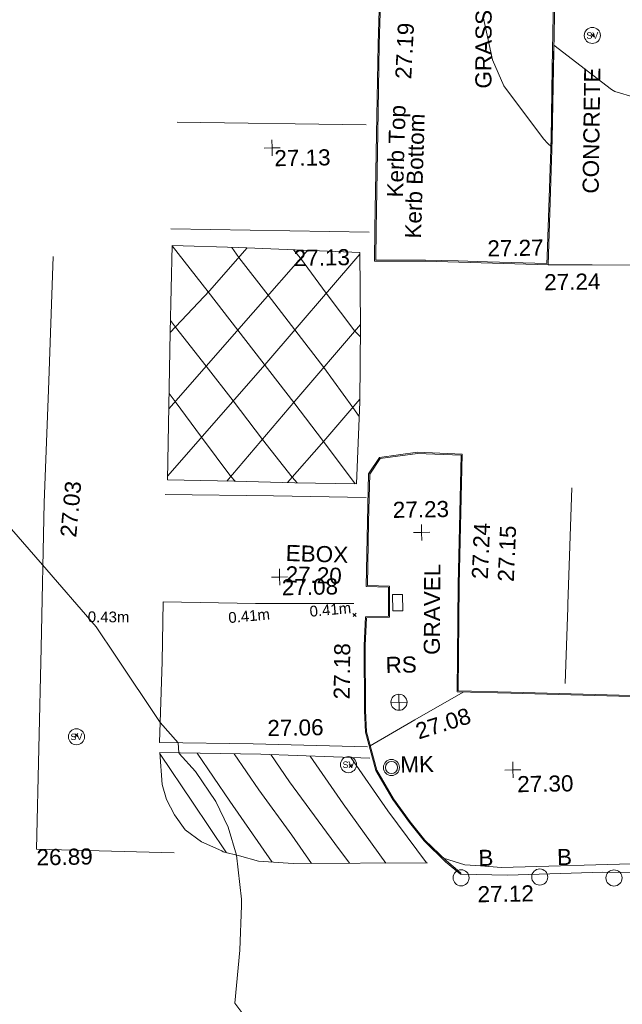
# Model space of a CAD drawing. Header units: millimetres. Extents: x -287732 to 520720, y -88450 to 287754.
# Tile 203 of 256: x -61233 to -47183, y 173686 to 196630. Entities that reach past the tile are written whole.
import ezdxf

# ---------------------------------------------------------------- set-up
doc = ezdxf.new("R2010")
doc.units = ezdxf.units.MM
doc.linetypes.add('IMPORT-UG_ELEC_QLB2 _2_', pattern=[2500, 1500, -300, 0, -50, 150, -300, 0, -200])
doc.linetypes.add('IMPORT-UG_ELEC_STREET LIGHTING_QLB2 _2_', pattern=[2700, 1500, -300, 0, -250, 150, -300, 0, -200])
for name, color, linetype, lineweight, true_color in [('00_TOPO_ESB_BOX', 240, 'Continuous', 9, 0xff003f), ('00_TOPO_FURN_BOLLARD', 7, 'Continuous', 9, 0x666666), ('00_TOPO_FURN_MARKER_POST', 7, 'Continuous', 9, 0x666666), ('00_TOPO_FURN_SIGN', 7, 'Continuous', 9, 0x666666), ('00_TOPO_KERB_BOTTOM', 1, 'Continuous', 9, 0xff0000), ('00_TOPO_KERB_TOP', 7, 'Continuous', 9, 0xa500a5), ('00_TOPO_LEVEL_SPOT', 7, 'Continuous', 9, 0x666666), ('00_TOPO_ROAD_MARKING_WHITE_CONTINUOUS', 7, 'Continuous', 9, 0x999999), ('00_TOPO_ROAD_MARKING_YELLOW_CONTINUOUS', 40, 'Continuous', 9, 0xffbf00), ('00_TOPO_SERV_STOP_VALVE', 7, 'Continuous', 9, 0x666666), ('00_UAV_FORM_LINES', 7, 'Continuous', 9, 0x666666), ('00_UAV_LEVEL_SPOT', 7, 'Continuous', 9, 0x666666), ('01_DTM_CONTOUR_MJR', 7, 'Continuous', 9, 0x7f3f00), ('01_DTM_CONTOUR_MNR', 7, 'Continuous', 9, 0xa5a552), ('12333-PUM-2D-U-0001-C01 - Rev2_REVIT IMPORT_dwg', 7, 'Continuous', 9, 0x767676), ('PUM-ELECTRIC-QLB2', 1, 'IMPORT-UG_ELEC_QLB2 _2_', 9, 0xff0000)]:
    doc.layers.add(name, color=color, linetype=linetype, lineweight=lineweight, true_color=true_color)
for name, color, linetype, lineweight in [('00_TOPO_ROAD_EDGE', 7, 'Continuous', 9), ('00_TOPO_SURFACE', 7, 'Continuous', 9), ('00_TOPO_SURVEY_TEXT', 7, 'Continuous', 9), ('GEN-TEXT', 7, 'Continuous', 9)]:
    doc.layers.add(name, color=color, linetype=linetype, lineweight=lineweight)
doc.styles.add('Arial_1', font='arial.ttf', dxfattribs={"height": 250})
doc.styles.add('Swis721 Lt BT', font='swissl.ttf', dxfattribs={"height": 400})
doc.styles.add('Swis721 Lt BT_2', font='swissl.ttf', dxfattribs={"height": 375})

# ---------------------------------------------------------------- blocks, each defined once
blk = doc.blocks.new('12333-PUM-2D-U-0001-C01 - Rev2_REVIT IMPORT_dwg_MSL_Bollard_2-2077182-Site Location Plan Proposed')
at = {"layer": '00_TOPO_FURN_BOLLARD', "color": 254, "true_color": 0xcccccc}
blk.add_circle((0, 0), 62.5, dxfattribs=at)
blk = doc.blocks.new('12333-PUM-2D-U-0001-C01 - Rev2_REVIT IMPORT_dwg_MSL_MarkerPost_SYM-2077183-Site Location Plan Proposed')
at = {"layer": '00_TOPO_FURN_MARKER_POST', "color": 254, "true_color": 0xcccccc}
for radius in [500, 375]:
    blk.add_circle((0, 0), radius, dxfattribs=at)
blk = doc.blocks.new('12333-PUM-2D-U-0001-C01 - Rev2_REVIT IMPORT_dwg_MSL_Sluice_Valve_SYM-2077186-Site Location Plan Proposed')
at = {"layer": '00_TOPO_SERV_STOP_VALVE', "color": 254, "true_color": 0xcccccc}
blk.add_circle((0, 0), 500, dxfattribs=at)
at = {"layer": '00_TOPO_SERV_STOP_VALVE', "insert": (0, 199), "char_height": 400, "width": 785.11, "attachment_point": 2, "line_spacing_factor": 1.005062, "style": 'Swis721 Lt BT'}
blk.add_mtext('SV', dxfattribs=at)
blk = doc.blocks.new('12333-PUM-2D-U-0001-C01 - Rev2_REVIT IMPORT_dwg_MSL_RoadSign_SYM-2077193-Site Location Plan Proposed')
at = {"layer": '00_TOPO_FURN_SIGN', "color": 254, "true_color": 0xcccccc}
for p, q in [((-500, 0), (500, 0)), ((0, -500), (0, 500))]:
    blk.add_line(p, q, dxfattribs=at)
blk.add_circle((0, 0), 500, dxfattribs=at)
blk = doc.blocks.new('12333-PUM-2D-U-0001-C01 - Rev2_REVIT IMPORT_dwg_MM-2077200-Site Location Plan Proposed')
at = {"layer": '00_TOPO_LEVEL_SPOT', "color": 254, "true_color": 0xcccccc, "flags": 128}
for points in [[(0, -500), (0, 0), (-500, 0)], [(500, 0), (0, 0), (0, 500)]]:
    blk.add_lwpolyline(points, dxfattribs=at)
blk = doc.blocks.new('12333-PUM-2D-U-0001-C01 - Rev2_REVIT IMPORT_dwg_UAV-2077255-Site Location Plan Proposed')
at = {"layer": '00_UAV_LEVEL_SPOT', "color": 254, "true_color": 0xcccccc, "flags": 128}
for points in [[(0, -500), (0, 0), (-500, 0)], [(500, 0), (0, 0), (0, 500)]]:
    blk.add_lwpolyline(points, dxfattribs=at)
blk = doc.blocks.new('12333-PUM-2D-U-0001-C01 - Rev2_REVIT IMPORT_dwg_MSL_Sluice_Valve_SYM-2077246-Site Location Plan Proposed')
at = {"layer": '00_TOPO_SERV_STOP_VALVE', "color": 254, "true_color": 0xcccccc}
blk.add_circle((0, 0), 500, dxfattribs=at)
at = {"layer": '00_TOPO_SERV_STOP_VALVE', "insert": (0, 199), "char_height": 400, "width": 785.11, "attachment_point": 2, "line_spacing_factor": 1.005062, "style": 'Swis721 Lt BT'}
blk.add_mtext('SV', dxfattribs=at)
blk = doc.blocks.new('12333-PUM-2D-U-0001-C01 - Rev2_REVIT IMPORT_dwg_MGS62954_T2_Galway_ITM_3d_Rev1-2077680-Site Location Plan Proposed')
at = {"layer": '00_TOPO_ESB_BOX', "color": 254, "true_color": 0xcccccc}
for p, q in [((533852857, 725739544), (533852628, 725739544)), ((533852628, 725739163), (533852628, 725739544)), ((533852857, 725739163), (533852857, 725739544)), ((533852857, 725739163), (533852628, 725739163))]:
    blk.add_line(p, q, dxfattribs=at)
at = {"layer": '00_TOPO_KERB_BOTTOM', "color": 254, "true_color": 0xcccccc, "flags": 128}
for points in [[(533852680, 725755837), (533852511, 725752371), (533852437, 725750280), (533852360, 725748070), (533852344, 725747324), (533853529, 725747296), (533856388, 725747165), (533856535, 725750087), (533856650, 725753379), (533856706, 725755029)], [(533863728, 725736846), (533855349, 725737225), (533854120, 725737275), (533854186, 725739755), (533854306, 725742790), (533853267, 725742849), (533852377, 725742743), (533852118, 725742369), (533852072, 725741254), (533852016, 725739741), (533852532, 725739718), (533852523, 725739042), (533851986, 725739036), (533851942, 725738369), (533851924, 725736850), (533851936, 725736351), (533852164, 725735450), (533852546, 725734772), (533852926, 725734228), (533853262, 725733793), (533853754, 725733299), (533854099, 725733002)]]:
    blk.add_lwpolyline(points, dxfattribs=at)
at = {"layer": '00_TOPO_KERB_TOP', "color": 254, "true_color": 0xcccccc, "flags": 128}
for points in [[(533852710, 725755836), (533852541, 725752370), (533852468, 725750308), (533852390, 725748069), (533852375, 725747354), (533853530, 725747326), (533854293, 725747291), (533854977, 725747260), (533856360, 725747196), (533856368, 725747355), (533856505, 725750088), (533856563, 725751754), (533856620, 725753380), (533856676, 725755030)], [(533863726, 725736820), (533855347, 725737200), (533854094, 725737251), (533854160, 725739756), (533854280, 725742766), (533853268, 725742824), (533852391, 725742719), (533852143, 725742361), (533852098, 725741253), (533852043, 725739766), (533852558, 725739743), (533852549, 725739017), (533852010, 725739010), (533851967, 725738368), (533851949, 725736851), (533851962, 725736355), (533852189, 725735459), (533852568, 725734786), (533852947, 725734244), (533853282, 725733810), (533853772, 725733318), (533854028, 725733097), (533854116, 725733021)]]:
    blk.add_lwpolyline(points, dxfattribs=at)
at = {"layer": '00_TOPO_ROAD_EDGE', "color": 254, "true_color": 0xcccccc, "flags": 128}
blk.add_lwpolyline([(533854099, 725733002), (533855188, 725732962), (533857418, 725732994), (533860021, 725732917), (533862583, 725732849), (533865790, 725732806), (533868289, 725732760), (533870610, 725732663), (533873170, 725732640), (533874699, 725732602)], dxfattribs=at)
at = {"layer": '00_TOPO_ROAD_MARKING_WHITE_CONTINUOUS', "color": 254, "true_color": 0xcccccc}
for p, q in [((533847800, 725750640), (533852200, 725750500)), ((533847610, 725748160), (533852230, 725748000))]:
    blk.add_line(p, q, dxfattribs=at)
at = {"layer": '00_TOPO_ROAD_MARKING_WHITE_CONTINUOUS', "color": 254, "true_color": 0xcccccc, "flags": 128}
for points in [[(533847430, 725733620), (533844220, 725733760), (533844410, 725738450), (533844540, 725741830), (533844690, 725744450), (533844850, 725747560)], [(533852050, 725741820), (533849890, 725741890), (533847370, 725741970)], [(533856850, 725741960), (533856710, 725739250), (533856710, 725739170), (533856610, 725737400)], [(533851980, 725736010), (533849320, 725736120), (533847130, 725736190), (533847230, 725738080), (533847280, 725739470), (533849430, 725739390), (533851720, 725739350)]]:
    blk.add_lwpolyline(points, dxfattribs=at)
at = {"layer": '00_TOPO_ROAD_MARKING_YELLOW_CONTINUOUS', "color": 254, "true_color": 0xcccccc, "flags": 128}
blk.add_lwpolyline([(533847430, 725742310), (533848980, 725742250), (533850390, 725742190), (533851830, 725742140), (533851940, 725744050), (533851990, 725745830), (533852000, 725747530), (533849180, 725747690), (533847630, 725747770), (533847550, 725745750)], close=True, dxfattribs=at)
for points in [[(533847488, 725743960), (533849490, 725746170), (533850781, 725747599)], [(533847550, 725745740), (533848480, 725746700), (533849379, 725747679)], [(533847630, 725747760), (533848455, 725746675), (533849125, 725745767), (533850401, 725744057), (533851080, 725743139), (533851800, 725742141)], [(533849020, 725747698), (533849178, 725747460), (533849851, 725746569), (533850455, 725745754), (533851116, 725744864), (533851776, 725743923), (533851920, 725743710)], [(533850459, 725747617), (533850619, 725747421), (533851204, 725746595), (533851854, 725745696), (533851982, 725745560)], [(533847433, 725742400), (533849740, 725744950), (533852000, 725747490)], [(533847561, 725746020), (533847673, 725745867), (533848377, 725744942), (533848990, 725744120), (533849656, 725743214), (533850336, 725742324), (533850450, 725742188)], [(533848810, 725742257), (533850430, 725744090), (533851990, 725745850)], [(533847500, 725744320), (533847641, 725744129), (533848239, 725743291), (533848901, 725742359), (533849000, 725742249)], [(533850220, 725742197), (533851090, 725743150), (533851942, 725744110)], [(533853330, 725733280), (533850200, 725733320), (533849390, 725733390), (533848950, 725733520), (533848570, 725733620), (533848540, 725733640), (533848070, 725733860), (533847700, 725734150), (533847450, 725734500), (533847270, 725734860), (533847180, 725735210), (533847140, 725735960), (533849490, 725735880), (533852030, 725735740)], [(533847142, 725735919), (533847880, 725734790), (533848652, 725733598)], [(533848010, 725735930), (533848750, 725734800), (533849709, 725733362)], [(533848870, 725735901), (533849430, 725735050), (533850180, 725733980), (533850630, 725733315)], [(533849721, 725735867), (533850150, 725735220), (533851180, 725733770), (533851510, 725733303)], [(533850640, 725735817), (533851390, 725734690), (533852360, 725733292)], [(533851591, 725735764), (533852430, 725734510), (533853310, 725733280)]]:
    blk.add_lwpolyline(points, dxfattribs=at)
at = {"layer": '00_TOPO_SURFACE', "color": 254, "true_color": 0xcccccc, "flags": 128}
for points in [[(533856388, 725747165), (533857410, 725747150), (533858340, 725747120), (533858380, 725748550), (533858500, 725751530)], [(533852044, 725736031), (533853096, 725736621), (533854236, 725737245)]]:
    blk.add_lwpolyline(points, dxfattribs=at)
at = {"layer": '00_UAV_FORM_LINES', "color": 254, "true_color": 0xcccccc, "flags": 128}
blk.add_lwpolyline([(533853704, 725733385), (533854203, 725733222), (533854564, 725733192), (533855053, 725733145), (533858362, 725733175), (533862064, 725733170), (533865029, 725733114), (533866756, 725733101)], dxfattribs=at)
at = {"layer": '01_DTM_CONTOUR_MJR', "color": 254, "true_color": 0xcccccc, "flags": 128}
blk.add_lwpolyline([(533858480, 725751030), (533858015, 725751173), (533857932, 725751227), (533856610, 725752280), (533856550, 725750927), (533856512, 725750090), (533856500, 725749930), (533856447, 725749973), (533856432, 725749992), (533856333, 725750100), (533855430, 725751352), (533855171, 725751964), (533854972, 725752972)], dxfattribs=at)
at = {"layer": '01_DTM_CONTOUR_MNR', "color": 254, "true_color": 0xcccccc, "flags": 128}
blk.add_lwpolyline([(533849261, 725729431), (533848780, 725730090), (533848921, 725731318), (533848981, 725732364), (533848984, 725732507), (533848881, 725733538), (533848699, 725734189), (533848419, 725734796), (533847961, 725735499), (533847590, 725735925), (533847577, 725735945), (533847573, 725736059), (533847570, 725736180), (533847160, 725736660), (533846151, 725738222), (533845708, 725738911), (533844480, 725740380), (533843460, 725741590)], dxfattribs=at)
for name, p, xscale, yscale, zscale in [('12333-PUM-2D-U-0001-C01 - Rev2_REVIT IMPORT_dwg_MSL_Sluice_Valve_SYM-2077246-Site Location Plan Proposed', (533857511, 725752491), 0.375, 0.375, 0.375), ('12333-PUM-2D-U-0001-C01 - Rev2_REVIT IMPORT_dwg_UAV-2077255-Site Location Plan Proposed', (533850000, 725750000), 0.375, 0.375, 0.375), ('12333-PUM-2D-U-0001-C01 - Rev2_REVIT IMPORT_dwg_MM-2077200-Site Location Plan Proposed', (533853330, 725740980), 0.375, 0.375, 0.375), ('12333-PUM-2D-U-0001-C01 - Rev2_REVIT IMPORT_dwg_UAV-2077255-Site Location Plan Proposed', (533850000, 725740000), 0.375, 0.375, 0.375), ('12333-PUM-2D-U-0001-C01 - Rev2_REVIT IMPORT_dwg_MSL_RoadSign_SYM-2077193-Site Location Plan Proposed', (533852732, 725737033), 0.375, 0.375, 0.375), ('12333-PUM-2D-U-0001-C01 - Rev2_REVIT IMPORT_dwg_MSL_Sluice_Valve_SYM-2077186-Site Location Plan Proposed', (533845200, 725736360), 0.375, 0.375, 0.375), ('12333-PUM-2D-U-0001-C01 - Rev2_REVIT IMPORT_dwg_MSL_Sluice_Valve_SYM-2077186-Site Location Plan Proposed', (533851530, 725735600), 0.375, 0.375, 0.375), ('12333-PUM-2D-U-0001-C01 - Rev2_REVIT IMPORT_dwg_MSL_MarkerPost_SYM-2077183-Site Location Plan Proposed', (533852530, 725735515), 0.375, 0.375, 0.375), ('12333-PUM-2D-U-0001-C01 - Rev2_REVIT IMPORT_dwg_MM-2077200-Site Location Plan Proposed', (533855360, 725735410), 0.375, 0.375, 0.375), ('12333-PUM-2D-U-0001-C01 - Rev2_REVIT IMPORT_dwg_MSL_Bollard_2-2077182-Site Location Plan Proposed', (533854109, 725732918), 3, 3, 3), ('12333-PUM-2D-U-0001-C01 - Rev2_REVIT IMPORT_dwg_MSL_Bollard_2-2077182-Site Location Plan Proposed', (533855942, 725732904), 3, 3, 3), ('12333-PUM-2D-U-0001-C01 - Rev2_REVIT IMPORT_dwg_MSL_Bollard_2-2077182-Site Location Plan Proposed', (533857673, 725732852), 3, 3, 3)]:
    blk.add_blockref(name, p, dxfattribs=dict(xscale=xscale, yscale=yscale, zscale=zscale))
at = {"layer": '00_TOPO_ESB_BOX', "color": 251, "true_color": 0x666666, "char_height": 375, "attachment_point": 1, "rotation": 357.1895, "line_spacing_factor": 1.005062, "style": 'Swis721 Lt BT_2'}
for s, insert, width in [('EBOX', (533850163, 725740747), 1619.37), ('27.20', (533850150, 725740251), 1495.9)]:
    blk.add_mtext(s, dxfattribs=dict(at, insert=insert, width=width))
at = {"layer": '00_TOPO_FURN_BOLLARD', "char_height": 375, "width": 398.91, "attachment_point": 1, "line_spacing_factor": 1.005062, "style": 'Swis721 Lt BT_2'}
for insert in [(533854520, 725733561), (533856353, 725733548)]:
    blk.add_mtext('B', dxfattribs=dict(at, insert=insert))
at = {"layer": '00_TOPO_FURN_MARKER_POST', "insert": (533852737, 725735769), "char_height": 375, "width": 907.04, "attachment_point": 1, "line_spacing_factor": 1.005062, "style": 'Swis721 Lt BT_2'}
blk.add_mtext('MK', dxfattribs=at)
at = {"layer": '00_TOPO_FURN_SIGN', "insert": (533852435, 725738095), "char_height": 375, "width": 783.57, "attachment_point": 1, "line_spacing_factor": 1.005062, "style": 'Swis721 Lt BT_2'}
blk.add_mtext('RS', dxfattribs=at)
at = {"layer": '00_TOPO_KERB_BOTTOM', "color": 251, "true_color": 0x666666, "char_height": 375, "attachment_point": 1, "line_spacing_factor": 1.005062, "style": 'Swis721 Lt BT_2'}
for s, insert, width, rotation in [('27.19', (533852897, 725751566), 1495.9, 86.0919), ('Kerb Bottom', (533853060, 725747842), 3414.46, 87.3005), ('27.15', (533855082, 725739809), 1495.9, 86.4943), ('27.08', (533853071, 725736517), 1495.9, 16.4171)]:
    blk.add_mtext(s, dxfattribs=dict(at, insert=insert, width=width, rotation=rotation))
at = {"layer": '00_TOPO_KERB_BOTTOM', "color": 251, "true_color": 0x666666, "insert": (533856288, 725746947), "char_height": 375, "width": 1495.9, "attachment_point": 1, "line_spacing_factor": 1.005062, "style": 'Swis721 Lt BT_2'}
blk.add_mtext('27.24', dxfattribs=at)
at = {"layer": '00_TOPO_KERB_TOP', "color": 251, "true_color": 0x666666, "char_height": 375, "attachment_point": 1, "line_spacing_factor": 1.005062, "style": 'Swis721 Lt BT_2'}
for s, insert, width, rotation in [('Kerb Top', (533852656, 725748806), 2493.17, 87.3005), ('27.24', (533854477, 725739881), 1495.9, 86.4943), ('27.18', (533851210, 725737129), 1495.9, 88.3624)]:
    blk.add_mtext(s, dxfattribs=dict(at, insert=insert, width=width, rotation=rotation))
at = {"layer": '00_TOPO_KERB_TOP', "color": 251, "true_color": 0x666666, "insert": (533854977, 725747758), "char_height": 375, "width": 1495.9, "attachment_point": 1, "line_spacing_factor": 1.005062, "style": 'Swis721 Lt BT_2'}
blk.add_mtext('27.27', dxfattribs=at)
at = {"layer": '00_TOPO_LEVEL_SPOT', "char_height": 375, "width": 1495.9, "attachment_point": 1, "line_spacing_factor": 1.005062, "style": 'Swis721 Lt BT_2'}
for s, insert in [('27.23', (533852666, 725741705)), ('27.30', (533855455, 725735263))]:
    blk.add_mtext(s, dxfattribs=dict(at, insert=insert))
at = {"layer": '00_TOPO_ROAD_EDGE', "color": 251, "true_color": 0x666666, "insert": (533854486, 725732715), "char_height": 375, "width": 1495.9, "attachment_point": 1, "line_spacing_factor": 1.005062, "style": 'Swis721 Lt BT_2'}
blk.add_mtext('27.12', dxfattribs=at)
at = {"layer": '00_TOPO_ROAD_MARKING_WHITE_CONTINUOUS', "color": 251, "true_color": 0x666666, "insert": (533844901, 725741036), "char_height": 375, "width": 1495.9, "attachment_point": 1, "rotation": 83.6559, "line_spacing_factor": 1.005062, "style": 'Swis721 Lt BT_2'}
blk.add_mtext('27.03', dxfattribs=at)
at = {"layer": '00_TOPO_ROAD_MARKING_WHITE_CONTINUOUS', "color": 251, "true_color": 0x666666, "insert": (533844220, 725733755), "char_height": 375, "width": 1495.9, "attachment_point": 1, "line_spacing_factor": 1.005062, "style": 'Swis721 Lt BT_2'}
blk.add_mtext('26.89', dxfattribs=at)
at = {"layer": '00_TOPO_ROAD_MARKING_YELLOW_CONTINUOUS', "color": 251, "true_color": 0x666666, "char_height": 375, "width": 1495.9, "attachment_point": 1, "line_spacing_factor": 1.005062, "style": 'Swis721 Lt BT_2'}
for s, insert in [('27.13', (533850459, 725747613)), ('27.06', (533849653, 725736672))]:
    blk.add_mtext(s, dxfattribs=dict(at, insert=insert))
at = {"layer": '00_TOPO_SURVEY_TEXT', "color": 251, "true_color": 0x666666, "char_height": 375, "attachment_point": 1, "line_spacing_factor": 1.005062, "style": 'Swis721 Lt BT_2'}
for s, insert, width, rotation in [('GRASS', (533854761, 725751301), 2018.28, 88.789), ('CONCRETE', (533857218, 725748812), 3286.24, 88.2248), ('GRAVEL', (533853328, 725738127), 2322.21, 88.6581)]:
    blk.add_mtext(s, dxfattribs=dict(at, insert=insert, width=width, rotation=rotation))
at = {"layer": '00_UAV_LEVEL_SPOT', "char_height": 375, "width": 1495.9, "attachment_point": 1, "line_spacing_factor": 1.005062, "style": 'Swis721 Lt BT_2'}
for s, insert in [('27.13', (533850048, 725749947)), ('27.08', (533850048, 725739947))]:
    blk.add_mtext(s, dxfattribs=dict(at, insert=insert))
blk = doc.blocks.new('12333-PUM-2D-U-0001-C01 - Rev2_REVIT IMPORT_dwg-1620468-Site Location Plan Proposed')
at = {"layer": 'GEN-TEXT', "color": 253, "true_color": 0xaaaaaa}
for p, q in [((216401, 136606), (216471, 136676)), ((216471, 136606), (216401, 136676)), ((210616, 123198), (210687, 123269)), ((210687, 123198), (210616, 123269)), ((204085, 120507), (204156, 120578)), ((204156, 120507), (204085, 120578)), ((210467, 119679), (210538, 119750)), ((210538, 119679), (210467, 119750))]:
    blk.add_line(p, q, dxfattribs=at)
blk.add_blockref('12333-PUM-2D-U-0001-C01 - Rev2_REVIT IMPORT_dwg_MGS62954_T2_Galway_ITM_3d_Rev1-2077680-Site Location Plan Proposed', (-533641080, -725615854))
at = {"layer": 'PUM-ELECTRIC-QLB2', "char_height": 250, "width": 1160.03, "attachment_point": 2, "line_spacing_factor": 0.941778, "style": 'Arial_1'}
for s, insert, rotation in [('0.41m', (210081, 123491), 4.157), ('0.43m', (204921, 123411), 358.5918), ('0.41m', (208184, 123377), 4.157)]:
    blk.add_mtext(s, dxfattribs=dict(at, insert=insert, rotation=rotation))

msp = doc.modelspace()

# ---------------------------------------------------------------- block references
at = {"layer": '12333-PUM-2D-U-0001-C01 - Rev2_REVIT IMPORT_dwg', "color": 254, "linetype": 'IMPORT-UG_ELEC_STREET LIGHTING_QLB2 _2_', "true_color": 0xffd4d4, "rotation": 0.9999999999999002}
msp.add_blockref('12333-PUM-2D-U-0001-C01 - Rev2_REVIT IMPORT_dwg-1620468-Site Location Plan Proposed', (-261895, 55870), dxfattribs=at)

doc.saveas('drawing.dxf')
